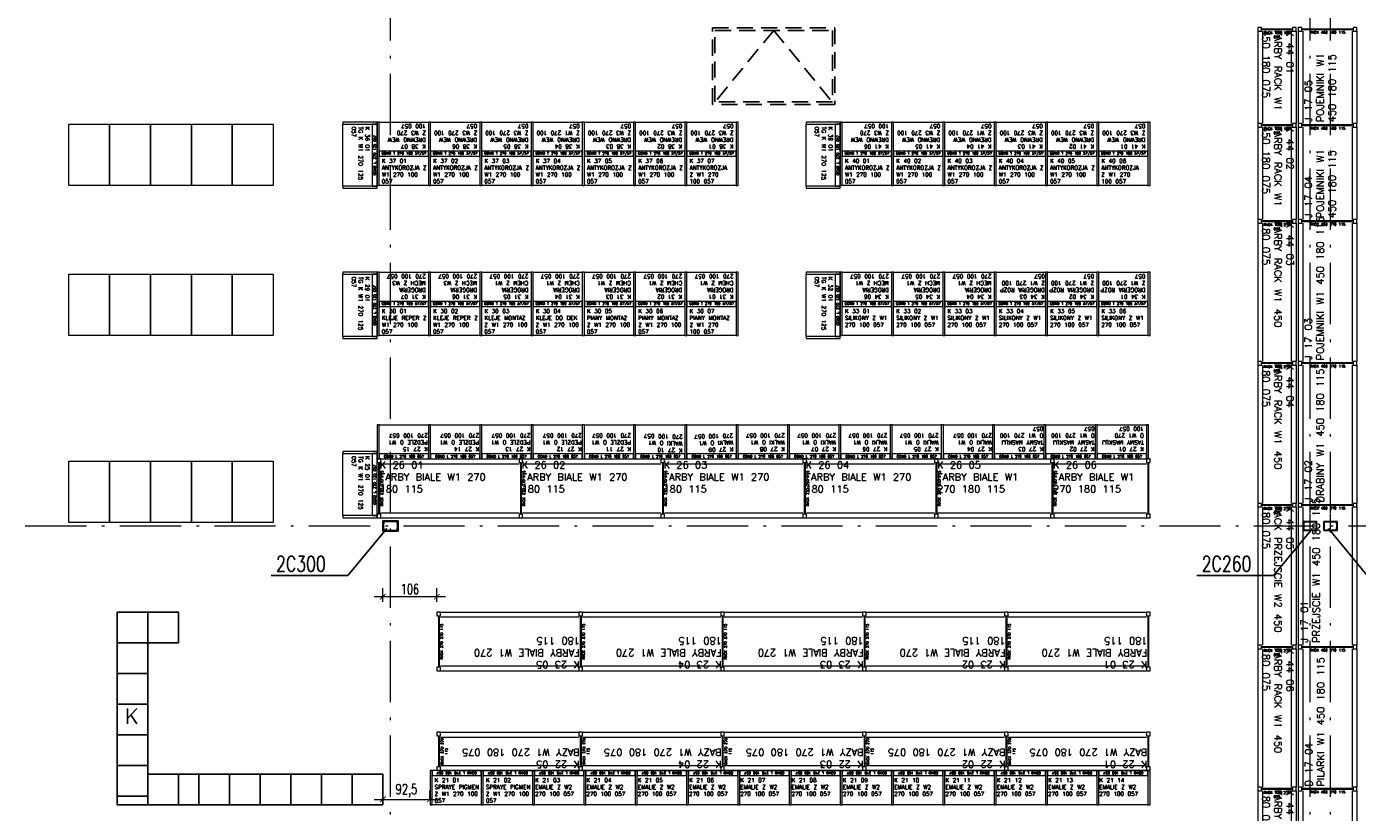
# Model space of a CAD drawing. Extents: x 153948 to 285449, y -89387 to -60195.
# Tile 32 of 108: x 251608 to 254213, y -82640 to -81102. Entities that reach past the tile are written whole.
import ezdxf

# ---------------------------------------------------------------- set-up
doc = ezdxf.new("R2010")
doc.units = 0
doc.header["$LTSCALE"] = 100
doc.header["$MEASUREMENT"] = 0
doc.header["$PDMODE"] = 1
doc.linetypes.add('ACAD_ISO10W100', pattern=[18.5, 12, -3, 0.5, -3])
doc.linetypes.add('HIDDEN2', pattern=[4.7625, 3.175, -1.5875])
doc.layers.get('0').update_dxf_attribs({"linetype": 'CONTINUOUS'})
doc.layers.get('DEFPOINTS').update_dxf_attribs({"linetype": 'CONTINUOUS'})
for name, color, linetype in [('1', 2, 'CONTINUOUS'), ('info', 8, 'CONTINUOUS'), ('K-STA', 2, 'CONTINUOUS'), ('RS Minimasa VBA', 7, 'CONTINUOUS'), ('TEXT', 11, 'CONTINUOUS'), ('ŚWIETLIK', 2, 'CONTINUOUS')]:
    doc.layers.add(name, color=color, linetype=linetype)
for name, color, linetype, lineweight in [('A-WYMIARY100', 7, 'CONTINUOUS', 15), ('OSIE', 8, 'ACAD_ISO10W100', 15), ('RAK 140', 7, 'CONTINUOUS', 13), ('RS REGAŁY', 7, 'CONTINUOUS', 13)]:
    doc.layers.add(name, color=color, linetype=linetype, lineweight=lineweight)
doc.styles.get("Standard").update_dxf_attribs({"font": 'txt.shx'})
doc.styles.add('TXT3', font='SIMPLEX.SHX', dxfattribs={"width": 0.75, "height": 40})
doc.styles.add('wym_romans', font='romans.shx', dxfattribs={"width": 0.7})
doc.dimstyles.new('100_CM_krótki', dxfattribs={"dimscale": 10, "dimtxt": 2, "dimasz": 1.1, "dimexe": 1.7, "dimexo": 2, "dimgap": 0.5, "dimtad": 1, "dimdec": 1, "dimrnd": 0.5, "dimzin": 9, "dimtxsty": 'wym_romans', "dimblk": 'ARCHTICK', "dimcen": 2, "dimdle": 1.7, "dimclrd": 256, "dimclre": 256, "dimclrt": 151, "dimadec": 1, "dimazin": 2, "dimtfac": 1, "dimtdec": 1, "dimtix": 1, "dimtmove": 1, "dimatfit": 2, "dimldrblk": 'ARCHTICK', "dimfxl": 1.8, "dimfxlon": 1, "dimtolj": 1, "dimtzin": 0, "dimlwd": -1, "dimlwe": -1, "dimarcsym": 0})

# ---------------------------------------------------------------- blocks, each defined once
blk = doc.blocks.new('SC260X2')
at = {"layer": '1'}
for points in [[(-13, 9), (-13, 0), (-12.4, 0), (-12.1, 7, -0.401015), (-11.1, 7.9), (11.1, 7.9, -0.401015), (12.1, 7), (12.4, 0), (13, 0), (13, 9)], [(-13, -9), (-13, 0), (-12.4, 0), (-12.1, -7, 0.401015), (-11.1, -7.9), (11.1, -7.9, 0.401015), (12.1, -7), (12.4, 0), (13, 0), (13, -9)]]:
    blk.add_lwpolyline(points, format="xyb", close=True, dxfattribs=at)
blk = doc.blocks.new('SC300X2')
at = {"layer": '1'}
for points in [[(-15, 10), (-15, 0), (-13.8, 0), (-13.2, 8.1, -0.391021), (-12.2, 9), (12.2, 9, -0.391021), (13.2, 8.1), (13.8, 0), (15, 0), (15, 10)], [(-15, -10), (-15, 0), (-13.8, 0), (-13.2, -8.1, 0.391021), (-12.2, -9), (12.2, -9, 0.391021), (13.2, -8.1), (13.8, 0), (15, 0), (15, -10)]]:
    blk.add_lwpolyline(points, format="xyb", close=True, dxfattribs=at)
blk = doc.blocks.new('RACK 450 180 115')
at = {"color": 1}
for p, q in [((2.75, 108), (2.75, 7)), ((4.25, 108), (4.25, 7)), ((7, 115), (187.8, 115)), ((7, 105.5), (187.8, 105.5)), ((7, 9.5), (187.8, 9.5)), ((7, 0), (187.8, 0))]:
    blk.add_line(p, q, dxfattribs=at)
for points in [[(0, 108), (7, 108), (7, 115), (0, 115)], [(0, 0), (7, 0), (7, 7), (0, 7)]]:
    blk.add_lwpolyline(points, close=True, dxfattribs=at)
at = {"color": 1, "insert": (9.25, 57.5), "char_height": 5, "width": 101, "attachment_point": 5, "rotation": 90}
blk.add_mtext('RACK 450 180 115', dxfattribs=at)
blk = doc.blocks.new('RACK 450 270 115')
at = {"color": 1}
for p, q in [((2.75, 108), (2.75, 7)), ((4.25, 108), (4.25, 7)), ((7, 115), (277.8, 115)), ((7, 105.5), (277.8, 105.5)), ((7, 9.5), (277.8, 9.5)), ((7, 0), (277.8, 0))]:
    blk.add_line(p, q, dxfattribs=at)
for points in [[(0, 108), (7, 108), (7, 115), (0, 115)], [(0, 0), (7, 0), (7, 7), (0, 7)]]:
    blk.add_lwpolyline(points, close=True, dxfattribs=at)
at = {"color": 1, "insert": (9.25, 57.5), "char_height": 5, "width": 101, "attachment_point": 5, "rotation": 90}
blk.add_mtext('RACK 450 270 115', dxfattribs=at)
blk = doc.blocks.new('RACK 450 180 075')
at = {"color": 1}
for p, q in [((2.75, 68), (2.75, 7)), ((4.25, 68), (4.25, 7)), ((7, 75), (187.8, 75)), ((7, 65.5), (187.8, 65.5)), ((7, 9.5), (187.8, 9.5)), ((7, 0), (187.8, 0))]:
    blk.add_line(p, q, dxfattribs=at)
for points in [[(0, 68), (7, 68), (7, 75), (0, 75)], [(0, 0), (7, 0), (7, 7), (0, 7)]]:
    blk.add_lwpolyline(points, close=True, dxfattribs=at)
at = {"color": 1, "insert": (14.25, 37.5), "char_height": 5, "width": 61, "attachment_point": 5, "rotation": 90}
blk.add_mtext('RACK 450 180 075', dxfattribs=at)
blk = doc.blocks.new('RACK 450 270 075')
at = {"color": 1}
for p, q in [((2.75, 68), (2.75, 7)), ((4.25, 68), (4.25, 7)), ((7, 75), (277.8, 75)), ((7, 65.5), (277.8, 65.5)), ((7, 9.5), (277.8, 9.5)), ((7, 0), (277.8, 0))]:
    blk.add_line(p, q, dxfattribs=at)
for points in [[(0, 68), (7, 68), (7, 75), (0, 75)], [(0, 0), (7, 0), (7, 7), (0, 7)]]:
    blk.add_lwpolyline(points, close=True, dxfattribs=at)
at = {"color": 1, "insert": (14.25, 37.5), "char_height": 5, "width": 61, "attachment_point": 5, "rotation": 90}
blk.add_mtext('RACK 450 270 075', dxfattribs=at)
blk = doc.blocks.new('GOND T 270 100 57_57')
at = {"color": 5}
for points in [[(0, 0), (4, 0), (4, 124), (0, 124)], [(4, 124), (100.4, 124), (100.4, 67), (4, 67)], [(4, 57), (100.4, 57), (100.4, 67), (4, 67)], [(4, 57), (100.4, 57), (100.4, 0), (4, 0)]]:
    blk.add_lwpolyline(points, close=True, dxfattribs=at)
at = {"color": 5, "insert": (52.2, 62), "char_height": 5, "width": 96.4, "attachment_point": 5}
blk.add_mtext('GOND T 270 100 57/57', dxfattribs=at)
blk = doc.blocks.new('NOGA GOND T 270 004 57_57')
at = {"color": 5}
blk.add_lwpolyline([(0, 0), (4, 0), (4, 124), (0, 124)], close=True, dxfattribs=at)
blk = doc.blocks.new('NOGA GOND L 270 004 057')
at = {"color": 5}
blk.add_lwpolyline([(0, 0), (4, 0), (4, 67), (0, 67)], close=True, dxfattribs=at)
blk = doc.blocks.new('GOND L 270 125 057')
at = {"color": 5}
for points in [[(0, 0), (4, 0), (4, 67), (0, 67)], [(4, 67), (125.4, 67), (125.4, 10), (4, 10)], [(4, 0), (125.4, 0), (125.4, 10), (4, 10)]]:
    blk.add_lwpolyline(points, close=True, dxfattribs=at)
at = {"color": 5, "insert": (64.7, 5), "char_height": 5, "width": 121.4, "attachment_point": 5}
blk.add_mtext('GOND L 270 125 057', dxfattribs=at)
blk = doc.blocks.new('RACK 270 270 115')
at = {"color": 5}
for p, q in [((2.75, 108), (2.75, 7)), ((4.25, 108), (4.25, 7)), ((7, 115), (277.8, 115)), ((7, 105.5), (277.8, 105.5)), ((7, 9.5), (277.8, 9.5)), ((7, 0), (277.8, 0))]:
    blk.add_line(p, q, dxfattribs=at)
for points in [[(0, 108), (7, 108), (7, 115), (0, 115)], [(0, 0), (7, 0), (7, 7), (0, 7)]]:
    blk.add_lwpolyline(points, close=True, dxfattribs=at)
at = {"color": 5, "insert": (9.25, 57.5), "char_height": 5, "width": 101, "attachment_point": 5, "rotation": 90}
blk.add_mtext('RACK 270 270 115', dxfattribs=at)
blk = doc.blocks.new('NOGA RACK 270 007 115')
at = {"color": 5}
for p, q in [((2.75, 108), (2.75, 7)), ((4.25, 108), (4.25, 7))]:
    blk.add_line(p, q, dxfattribs=at)
for points in [[(0, 108), (7, 108), (7, 115), (0, 115)], [(0, 0), (7, 0), (7, 7), (0, 7)]]:
    blk.add_lwpolyline(points, close=True, dxfattribs=at)
blk = doc.blocks.new('NOGA RACK 270 007 075')
at = {"color": 5}
for p, q in [((2.8, 68), (2.8, 7)), ((4.2, 68), (4.2, 7))]:
    blk.add_line(p, q, dxfattribs=at)
for points in [[(0, 68), (7, 68), (7, 75), (0, 75)], [(0, 0), (7, 0), (7, 7), (0, 7)]]:
    blk.add_lwpolyline(points, close=True, dxfattribs=at)
blk = doc.blocks.new('RACK 270 270 075')
at = {"color": 5}
for p, q in [((2.75, 68), (2.75, 7)), ((4.25, 68), (4.25, 7)), ((7, 75), (277.8, 75)), ((7, 65.5), (277.8, 65.5)), ((7, 9.5), (277.8, 9.5)), ((7, 0), (277.8, 0))]:
    blk.add_line(p, q, dxfattribs=at)
for points in [[(0, 68), (7, 68), (7, 75), (0, 75)], [(0, 0), (7, 0), (7, 7), (0, 7)]]:
    blk.add_lwpolyline(points, close=True, dxfattribs=at)
at = {"color": 5, "insert": (14.25, 37.5), "char_height": 5, "width": 61, "attachment_point": 5, "rotation": 90}
blk.add_mtext('RACK 270 270 115', dxfattribs=at)
blk = doc.blocks.new('RACK 270 180 115')
at = {"color": 5}
for p, q in [((2.75, 108), (2.75, 7)), ((4.25, 108), (4.25, 7)), ((7, 115), (187.8, 115)), ((7, 105.5), (187.8, 105.5)), ((7, 9.5), (187.8, 9.5)), ((7, 0), (187.8, 0))]:
    blk.add_line(p, q, dxfattribs=at)
for points in [[(0, 108), (7, 108), (7, 115), (0, 115)], [(0, 0), (7, 0), (7, 7), (0, 7)]]:
    blk.add_lwpolyline(points, close=True, dxfattribs=at)
at = {"color": 5, "insert": (9.25, 57.5), "char_height": 5, "width": 101, "attachment_point": 5, "rotation": 90}
blk.add_mtext('RACK 270 180 115', dxfattribs=at)
blk = doc.blocks.new('_ARCHTICK')
at = {"color": 0, "linetype": 'ByBlock', "const_width": 0.15}
blk.add_lwpolyline([(-0.5, -0.5), (0.5, 0.5)], dxfattribs=at)
blk = doc.blocks.new('*D745')
at = {"layer": 'A-WYMIARY100', "transparency": 16777216}
for p, q in [((252428.2, -82218.1), (252288.2, -82218.1)), ((252305.2, -82228.1), (252305.2, -82201.1)), ((252411.2, -82228.1), (252411.2, -82201.1))]:
    blk.add_line(p, q, dxfattribs=at)
at = {"layer": 'DEFPOINTS', "color": 0, "transparency": 16777216}
for p in [(252305.2, -82218.1), (252305.2, -82248.1), (252411.2, -82248.1)]:
    blk.add_point(p, dxfattribs=at)
at = {"layer": 'A-WYMIARY100', "transparency": 16777216, "xscale": 11, "yscale": 11, "zscale": 11, "rotation": 180}
blk.add_blockref('_ARCHTICK', (252305.2, -82218.1), dxfattribs=at)
at = {"layer": 'A-WYMIARY100', "transparency": 16777216, "xscale": 11, "yscale": 11, "zscale": 11}
blk.add_blockref('_ARCHTICK', (252411.2, -82218.1), dxfattribs=at)
at = {"layer": 'A-WYMIARY100', "color": 151, "transparency": 16777216, "insert": (252358.2, -82203.1), "char_height": 20, "attachment_point": 5, "style": 'wym_romans'}
blk.add_mtext('\\A1;106', dxfattribs=at)
blk = doc.blocks.new('GOND L 270 100 057')
at = {"color": 5}
for points in [[(0, 0), (4, 0), (4, 67), (0, 67)], [(4, 67), (100.4, 67), (100.4, 10), (4, 10)], [(4, 0), (100.4, 0), (100.4, 10), (4, 10)]]:
    blk.add_lwpolyline(points, close=True, dxfattribs=at)
at = {"color": 5, "insert": (52.2, 5), "char_height": 5, "width": 96.4, "attachment_point": 5}
blk.add_mtext('GOND L 270 100 057', dxfattribs=at)
blk = doc.blocks.new('*D800')
at = {"layer": 'A-WYMIARY100', "transparency": 16777216}
for p, q in [((252305.2, -82614.7), (252305.2, -82597.7)), ((252397.6, -82614.7), (252397.6, -82597.7)), ((252288.2, -82614.7), (252414.6, -82614.7))]:
    blk.add_line(p, q, dxfattribs=at)
at = {"layer": 'DEFPOINTS', "color": 0, "transparency": 16777216}
for p in [(252305.2, -82625.1), (252397.6, -82614.7), (252397.6, -82625.1)]:
    blk.add_point(p, dxfattribs=at)
at = {"layer": 'A-WYMIARY100', "transparency": 16777216, "xscale": 11, "yscale": 11, "zscale": 11, "rotation": 180}
blk.add_blockref('_ARCHTICK', (252305.2, -82614.7), dxfattribs=at)
at = {"layer": 'A-WYMIARY100', "transparency": 16777216, "xscale": 11, "yscale": 11, "zscale": 11}
blk.add_blockref('_ARCHTICK', (252397.6, -82614.7), dxfattribs=at)
at = {"layer": 'A-WYMIARY100', "color": 151, "transparency": 16777216, "insert": (252351.4, -82597.8), "char_height": 20, "attachment_point": 5, "style": 'wym_romans'}
blk.add_mtext('\\A1;92,5', dxfattribs=at)
blk = doc.blocks.new('RACK 270 250 115')
at = {"color": 5}
for p, q in [((2.75, 108), (2.75, 7)), ((4.25, 108), (4.25, 7)), ((7, 115), (257.8, 115)), ((7, 105.5), (257.8, 105.5)), ((7, 9.5), (257.8, 9.5)), ((7, 0), (257.8, 0))]:
    blk.add_line(p, q, dxfattribs=at)
for points in [[(0, 108), (7, 108), (7, 115), (0, 115)], [(0, 0), (7, 0), (7, 7), (0, 7)]]:
    blk.add_lwpolyline(points, close=True, dxfattribs=at)
at = {"color": 5, "insert": (9.25, 57.5), "char_height": 5, "width": 101, "attachment_point": 5, "rotation": 90}
blk.add_mtext('RACK 270 250 115', dxfattribs=at)
blk = doc.blocks.new('RACK 270 220 115')
at = {"color": 5}
for p, q in [((2.75, 108), (2.75, 7)), ((4.25, 108), (4.25, 7)), ((7, 115), (227, 115)), ((7, 105.5), (227, 105.5)), ((7, 9.5), (227, 9.5)), ((7, 0), (227, 0))]:
    blk.add_line(p, q, dxfattribs=at)
for points in [[(0, 108), (7, 108), (7, 115), (0, 115)], [(0, 0), (7, 0), (7, 7), (0, 7)]]:
    blk.add_lwpolyline(points, close=True, dxfattribs=at)
at = {"color": 5, "insert": (9.25, 57.5), "char_height": 5, "width": 101, "attachment_point": 5, "rotation": 90}
blk.add_mtext('RACK 270 220 115', dxfattribs=at)

msp = doc.modelspace()

# ---------------------------------------------------------------- linework, layer by layer
at = {"layer": 'info', "lineweight": -3}
for points in [[(251785.21, -82308.07), (251845.21, -82308.07), (251845.21, -82248.07), (251785.21, -82248.07)], [(251845.21, -82308.07), (251905.21, -82308.07), (251905.21, -82248.07), (251845.21, -82248.07)], [(251785.21, -82368.07), (251845.21, -82368.07), (251845.21, -82308.07), (251785.21, -82308.07)], [(251785.21, -82428.07), (251845.21, -82428.07), (251845.21, -82368.07), (251785.21, -82368.07)], [(251785.21, -82488.07), (251845.21, -82488.07), (251845.21, -82428.07), (251785.21, -82428.07)], [(251785.21, -82548.07), (251845.21, -82548.07), (251845.21, -82488.07), (251785.21, -82488.07)], [(251785.21, -82608.07), (251845.21, -82608.07), (251845.21, -82548.07), (251785.21, -82548.07)], [(251845.21, -82625.07), (251905.21, -82625.07), (251905.21, -82565.07), (251845.21, -82565.07)], [(251905.21, -82625.07), (251945.21, -82625.07), (251945.21, -82565.07), (251905.21, -82565.07)], [(251945.21, -82625.07), (252005.21, -82625.07), (252005.21, -82565.07), (251945.21, -82565.07)], [(252005.21, -82625.07), (252065.21, -82625.07), (252065.21, -82565.07), (252005.21, -82565.07)], [(252065.21, -82625.07), (252125.21, -82625.07), (252125.21, -82565.07), (252065.21, -82565.07)], [(252125.21, -82625.07), (252185.21, -82625.07), (252185.21, -82565.07), (252125.21, -82565.07)], [(252185.21, -82625.07), (252245.21, -82625.07), (252245.21, -82565.07), (252185.21, -82565.07)], [(252245.21, -82625.07), (252305.21, -82625.07), (252305.21, -82565.07), (252245.21, -82565.07)], [(251785.21, -82625.07), (251845.21, -82625.07), (251845.21, -82608.07), (251785.21, -82608.07)]]:
    msp.add_lwpolyline(points, close=True, dxfattribs=at)
at = {"layer": 'OSIE', "ltscale": 0.1}
for p, q in [((252320.4, -86679.55), (252320.4, -72442.49)), ((254120.4, -86679.55), (254120.4, -73374.65)), ((254160.4, -86679.55), (254160.4, -73374.65)), ((247720.4, -82079.55), (263229.19, -82079.55))]:
    msp.add_line(p, q, dxfattribs=at)
at = {"layer": 'OSIE', "ltscale": 0.5}
for p, q in [((254120.4, -82092.33), (254120.4, -82055.71)), ((254120.4, -82092.33), (254120.4, -82055.71)), ((254160.4, -82092.33), (254160.4, -82055.71)), ((254160.4, -82092.33), (254160.4, -82055.71))]:
    msp.add_line(p, q, dxfattribs=at)
at = {"layer": 'RAK 140'}
for points in [[(251770.48, -81412.93), (251690.48, -81412.93), (251690.48, -81292.93), (251770.48, -81292.93)], [(251770.48, -81412.93), (251690.48, -81412.93), (251690.48, -81292.93), (251770.48, -81292.93)], [(251850.48, -81412.93), (251770.48, -81412.93), (251770.48, -81292.93), (251850.48, -81292.93)], [(251930.48, -81412.93), (251850.48, -81412.93), (251850.48, -81292.93), (251930.48, -81292.93)], [(252010.48, -81412.93), (251930.48, -81412.93), (251930.48, -81292.93), (252010.48, -81292.93)], [(252090.48, -81412.93), (252010.48, -81412.93), (252010.48, -81292.93), (252090.48, -81292.93)], [(251770.48, -81706.93), (251690.48, -81706.93), (251690.48, -81586.93), (251770.48, -81586.93)], [(251770.48, -81706.93), (251690.48, -81706.93), (251690.48, -81586.93), (251770.48, -81586.93)], [(251850.48, -81706.93), (251770.48, -81706.93), (251770.48, -81586.93), (251850.48, -81586.93)], [(251930.48, -81706.93), (251850.48, -81706.93), (251850.48, -81586.93), (251930.48, -81586.93)], [(252010.48, -81706.93), (251930.48, -81706.93), (251930.48, -81586.93), (252010.48, -81586.93)], [(252090.48, -81706.93), (252010.48, -81706.93), (252010.48, -81586.93), (252090.48, -81586.93)], [(251770.48, -82072.93), (251690.48, -82072.93), (251690.48, -81952.93), (251770.48, -81952.93)], [(251770.48, -82072.93), (251690.48, -82072.93), (251690.48, -81952.93), (251770.48, -81952.93)], [(251850.48, -82072.93), (251770.48, -82072.93), (251770.48, -81952.93), (251850.48, -81952.93)], [(251930.48, -82072.93), (251850.48, -82072.93), (251850.48, -81952.93), (251930.48, -81952.93)], [(252010.48, -82072.93), (251930.48, -82072.93), (251930.48, -81952.93), (252010.48, -81952.93)], [(252090.48, -82072.93), (252010.48, -82072.93), (252010.48, -81952.93), (252090.48, -81952.93)]]:
    msp.add_lwpolyline(points, close=True, dxfattribs=at)
at = {"layer": 'TEXT'}
for p, q in [((252237.03, -82176.45), (252312.9, -82084.55)), ((254049.17, -82176.45), (254125.04, -82084.55)), ((254232.53, -82176.45), (254156.65, -82084.55)), ((252086.36, -82176.45), (252237.03, -82176.45)), ((253898.5, -82176.45), (254049.17, -82176.45))]:
    msp.add_line(p, q, dxfattribs=at)
at = {"layer": 'ŚWIETLIK', "linetype": 'HIDDEN2', "ltscale": 0.1}
for q in [(252955.4, -81249.55), (253185.4, -81249.55)]:
    msp.add_line((253070.4, -81109.55), q, dxfattribs=at)
for points in [[(252950.4, -81104.55), (253190.4, -81104.55), (253190.4, -81254.55), (252950.4, -81254.55)], [(252955.4, -81109.55), (253185.4, -81109.55), (253185.4, -81249.55), (252955.4, -81249.55)]]:
    msp.add_lwpolyline(points, close=True, dxfattribs=at)

# ---------------------------------------------------------------- block references
at = {"layer": 'K-STA', "ltscale": 0.5}
for name, p in [('SC300X2', (252320.4, -82079.55)), ('SC260X2', (254120.4, -82079.55)), ('SC260X2', (254160.4, -82079.55))]:
    msp.add_blockref(name, p, dxfattribs=at)
at = {"layer": 'RS REGAŁY'}
for name, p, rotation in [('RACK 450 180 075', (254018.12, -81104.13), 270), ('RACK 450 180 115', (254097.12, -81104.13), 270), ('NOGA GOND L 270 004 057', (252294.21, -81292.93), 90), ('GOND L 270 125 057', (252294.21, -81418.33), 90), ('NOGA GOND L 270 004 057', (253200.81, -81292.93), 90), ('GOND L 270 125 057', (253200.81, -81418.33), 90), ('RACK 450 180 075', (254018.12, -81291.93), 270), ('RACK 450 180 115', (254097.12, -81291.93), 270), ('RACK 450 270 075', (254018.12, -81479.73), 270), ('RACK 450 270 115', (254097.12, -81479.73), 270), ('NOGA GOND L 270 004 057', (252294.21, -81586.93), 90), ('GOND L 270 125 057', (252294.21, -81712.33), 90), ('NOGA GOND L 270 004 057', (253200.81, -81586.93), 90), ('GOND L 270 125 057', (253200.81, -81712.33), 90), ('RACK 450 270 075', (254018.12, -81757.53), 270), ('RACK 450 270 115', (254097.12, -81757.53), 270), ('NOGA GOND L 270 004 057', (252294.21, -81937.93), 90), ('GOND L 270 125 057', (252294.21, -82063.33), 90), ('RACK 450 270 075', (254018.12, -82035.33), 270), ('RACK 450 270 115', (254097.12, -82035.33), 270), ('RACK 450 270 075', (254018.12, -82313.13), 270), ('RACK 450 270 115', (254097.12, -82313.13), 270), ('GOND L 270 100 057', (252502.01, -82558.07), 180), ('GOND L 270 100 057', (252602.41, -82558.07), 180), ('GOND L 270 100 057', (252702.81, -82558.07), 180), ('GOND L 270 100 057', (252803.21, -82558.07), 180), ('GOND L 270 100 057', (252903.61, -82558.07), 180), ('GOND L 270 100 057', (253004.01, -82558.07), 180), ('GOND L 270 100 057', (253104.41, -82558.07), 180), ('GOND L 270 100 057', (253204.81, -82558.07), 180), ('GOND L 270 100 057', (253305.21, -82558.07), 180), ('GOND L 270 100 057', (253405.61, -82558.07), 180), ('GOND L 270 100 057', (253506.01, -82558.07), 180), ('GOND L 270 100 057', (253606.41, -82558.07), 180), ('GOND L 270 100 057', (253706.81, -82558.07), 180), ('GOND L 270 100 057', (253807.21, -82558.07), 180), ('RACK 450 270 075', (254018.12, -82590.93), 270), ('RACK 450 270 115', (254097.12, -82590.93), 270)]:
    msp.add_blockref(name, p, dxfattribs=dict(at, rotation=rotation))
for name, p in [('GOND T 270 100 57_57', (252294.21, -81412.93)), ('GOND T 270 100 57_57', (252394.61, -81412.93)), ('GOND T 270 100 57_57', (252495.01, -81412.93)), ('GOND T 270 100 57_57', (252595.41, -81412.93)), ('GOND T 270 100 57_57', (252695.81, -81412.93)), ('GOND T 270 100 57_57', (252796.21, -81412.93)), ('GOND T 270 100 57_57', (252896.61, -81412.93)), ('NOGA GOND T 270 004 57_57', (252997.01, -81412.93)), ('GOND T 270 100 57_57', (253200.81, -81412.93)), ('GOND T 270 100 57_57', (253301.21, -81412.93)), ('GOND T 270 100 57_57', (253401.61, -81412.93)), ('GOND T 270 100 57_57', (253502.01, -81412.93)), ('GOND T 270 100 57_57', (253602.41, -81412.93)), ('GOND T 270 100 57_57', (253702.81, -81412.93)), ('NOGA GOND T 270 004 57_57', (253803.21, -81412.93)), ('GOND T 270 100 57_57', (252294.21, -81706.93)), ('GOND T 270 100 57_57', (252394.61, -81706.93)), ('GOND T 270 100 57_57', (252495.01, -81706.93)), ('GOND T 270 100 57_57', (252595.41, -81706.93)), ('GOND T 270 100 57_57', (252695.81, -81706.93)), ('GOND T 270 100 57_57', (252796.21, -81706.93)), ('GOND T 270 100 57_57', (252896.61, -81706.93)), ('NOGA GOND T 270 004 57_57', (252997.01, -81706.93)), ('GOND T 270 100 57_57', (253200.81, -81706.93)), ('GOND T 270 100 57_57', (253301.21, -81706.93)), ('GOND T 270 100 57_57', (253401.61, -81706.93)), ('GOND T 270 100 57_57', (253502.01, -81706.93)), ('GOND T 270 100 57_57', (253602.41, -81706.93)), ('GOND T 270 100 57_57', (253702.81, -81706.93)), ('NOGA GOND T 270 004 57_57', (253803.21, -81706.93)), ('GOND L 270 100 057', (252294.21, -81948.33)), ('GOND L 270 100 057', (252394.61, -81948.33)), ('GOND L 270 100 057', (252495.01, -81948.33)), ('GOND L 270 100 057', (252595.41, -81948.33)), ('GOND L 270 100 057', (252695.81, -81948.33)), ('GOND L 270 100 057', (252796.21, -81948.33)), ('GOND L 270 100 057', (252896.61, -81948.33)), ('GOND L 270 100 057', (252997.01, -81948.33)), ('GOND L 270 100 057', (253097.41, -81948.33)), ('GOND L 270 100 057', (253197.81, -81948.33)), ('GOND L 270 100 057', (253298.21, -81948.33)), ('GOND L 270 100 057', (253398.61, -81948.33)), ('GOND L 270 100 057', (253499.01, -81948.33)), ('GOND L 270 100 057', (253599.41, -81948.33)), ('GOND L 270 100 057', (253699.81, -81948.33)), ('NOGA GOND L 270 004 057', (253800.21, -81948.33)), ('RACK 270 270 115', (252294.21, -82063.33)), ('RACK 270 270 115', (252572.01, -82063.33)), ('RACK 270 270 115', (252849.81, -82063.33)), ('RACK 270 250 115', (253127.61, -82063.33)), ('RACK 270 220 115', (253385.41, -82063.33)), ('RACK 270 180 115', (253612.41, -82063.33)), ('NOGA RACK 270 007 115', (253800.21, -82063.33)), ('RACK 270 270 115', (252411.21, -82363.07)), ('RACK 270 270 115', (252689.01, -82363.07)), ('RACK 270 270 115', (252966.81, -82363.07)), ('RACK 270 270 115', (253244.61, -82363.07)), ('RACK 270 270 115', (253522.41, -82363.07)), ('NOGA RACK 270 007 115', (253800.21, -82363.07)), ('RACK 270 270 075', (252411.21, -82558.07)), ('RACK 270 270 075', (252689.01, -82558.07)), ('RACK 270 270 075', (252966.81, -82558.07)), ('RACK 270 270 075', (253244.61, -82558.07)), ('RACK 270 270 075', (253522.41, -82558.07)), ('NOGA RACK 270 007 075', (253800.21, -82558.07)), ('NOGA GOND L 270 004 057', (252397.61, -82625.07))]:
    msp.add_blockref(name, p, dxfattribs=at)

# ---------------------------------------------------------------- texts
at = {"layer": 'info', "lineweight": -3, "insert": (251813.82, -82451.49), "char_height": 30, "width": 60, "attachment_point": 5}
msp.add_mtext('K', dxfattribs=at)
at = {"layer": 'RS Minimasa VBA', "attachment_point": 1}
for s, insert, char_height, width, rotation in [('K 44 01^M^JFARBY RACK W1 450 180 075', (254088.12, -81109.13), 14, 182.8, 270), ('J 17 05^M^JPOJEMNIKI W1 450 180 115', (254109.98, -81289.13), 14, 183, 90), ('K 36 01^M^JTG K W1 270 125 057', (252279.21, -81297.93), 8, 116.4, 270), ('K 38 07^M^JDREWNO WEW Z W3 270 100 057', (252389.61, -81340.93), 8, 91.4, 180), ('K 38 06^M^JDREWNO WEW Z W3 270 100 057', (252490.01, -81340.93), 8, 95.4, 180), ('K 38 05^M^JDREWNO WEW Z W3 270 100 057', (252590.41, -81340.93), 8, 95.4, 180), ('K 38 04^M^JDREWNO WEW Z W1 270 100 057', (252690.81, -81340.93), 8, 95.4, 180), ('K 38 03^M^JDREWNO WEW Z W3 270 100 057', (252791.21, -81340.93), 8, 95.4, 180), ('K 38 02^M^JDREWNO WEW Z W3 270 100 057', (252891.61, -81340.93), 8, 95.4, 180), ('K 38 01^M^JDREWNO WEW Z W3 270 100 057', (252992.01, -81340.93), 8, 95.4, 180), ('K 39 01^M^JTG K W1 270 125 057', (253185.81, -81297.93), 8, 116.4, 270), ('K 41 06^M^JDREWNO WEW Z W3 270 100 057', (253296.21, -81340.93), 8, 91.4, 180), ('K 41 05^M^JDREWNO WEW Z W3 270 100 057', (253396.61, -81340.93), 8, 95.4, 180), ('K 41 04^M^JDREWNO WEW Z W1 270 100 057', (253497.01, -81340.93), 8, 95.4, 180), ('K 41 03^M^JDREWNO WEW Z W3 270 100 057', (253597.41, -81340.93), 8, 95.4, 180), ('K 41 02^M^JDREWNO WEW Z W3 270 100 057', (253697.81, -81340.93), 8, 95.4, 180), ('K 41 01^M^JDREWNO WEW Z W3 270 100 057', (253798.21, -81340.93), 8, 95.4, 180), ('K 44 02^M^JFARBY RACK W1 450 180 075', (254088.12, -81296.93), 14, 182.8, 270), ('J 17 04^M^JPOJEMNIKI W1 450 180 115', (254109.98, -81477.13), 14, 183, 90), ('K 44 03^M^JFARBY RACK W1 450 180 075', (254088.12, -81484.73), 14, 272.8, 270), ('J 17 03^M^JPOJEMNIKI W1 450 180 115', (254109.98, -81755.13), 14, 273, 90), ('K 29 01^M^JTG K W1 270 125 057', (252279.21, -81591.93), 8, 116.4, 270), ('K 32 01^M^JTG K W1 270 125 057', (253185.81, -81591.93), 8, 116.4, 270), ('K 31 07^M^JDROGERIA MECH Z W3 270 100 057', (252389.61, -81634.93), 8, 91.4, 180), ('K 31 06^M^JDROGERIA MECH Z W3 270 100 057', (252490.01, -81634.93), 8, 95.4, 180), ('K 31 05^M^JDROGERIA CHEM Z W1 270 100 057', (252590.41, -81634.93), 8, 95.4, 180), ('K 31 04^M^JDROGERIA CHEM Z W1 270 100 057', (252690.81, -81634.93), 8, 95.4, 180), ('K 31 03^M^JDROGERIA CHEM Z W1 270 100 057', (252791.21, -81634.93), 8, 95.4, 180), ('K 31 02^M^JDROGERIA CHEM Z W1 270 100 057', (252891.61, -81634.93), 8, 95.4, 180), ('K 31 01^M^JDROGERIA CHEM Z W1 270 100 057', (252992.01, -81634.93), 8, 95.4, 180), ('K 34 06^M^JDROGERIA MECH Z W1 270 100 057', (253296.21, -81634.93), 8, 91.4, 180), ('K 34 05^M^JDROGERIA MECH Z W1 270 100 057', (253396.61, -81634.93), 8, 95.4, 180), ('K 34 04^M^JDROGERIA MECH Z W1 270 100 057', (253497.01, -81634.93), 8, 95.4, 180), ('K 34 03^M^JDROGERIA ROZP Z W1 270 100 057', (253601.41, -81634.93), 8, 95.4, 180), ('K 34 02^M^JDROGERIA ROZP Z W1 270 100 057', (253697.81, -81634.93), 8, 95.4, 180), ('K 34 01^M^JDROGERIA ROZP Z W1 270 100 057', (253798.21, -81634.93), 8, 95.4, 180), ('K 44 04^M^JFARBY RACK W1 450 180 075', (254088.12, -81762.53), 14, 272.8, 270), ('J 17 02^M^JDRABINY W1 450 180 115', (254109.98, -82033.13), 14, 273, 90), ('K 27 15^M^JPEDZLE O W1 270 100 057', (252393.61, -81933.33), 8, 95.4, 180), ('K 27 14^M^JPEDZLE O W1 270 100 057', (252494.01, -81933.33), 8, 95.4, 180), ('K 27 13^M^JPEDZLE O W1 270 100 057', (252594.41, -81933.33), 8, 95.4, 180), ('K 27 12^M^JPEDZLE O W1 270 100 057', (252694.81, -81933.33), 8, 95.4, 180), ('K 27 11^M^JPEDZLE O W1 270 100 057', (252791.21, -81933.33), 8, 95.4, 180), ('K 27 10^M^JWALKI O W1 270 100 057', (252891.73, -81935.7), 8, 95.4311, 178.57361), ('K 27 09^M^JWALKI O W1 270 100 057', (252991.88, -81933.45), 8, 95.4311, 181.42639), ('K 27 08^M^JWALKI O W1 270 100 057', (253092.41, -81933.33), 8, 95.4, 180), ('K 27 07^M^JWALKI O W1 270 100 057', (253192.81, -81933.33), 8, 95.4, 180), ('K 27 06^M^JWALKI O W1 270 100 057', (253293.21, -81933.33), 8, 95.4, 180), ('K 27 05^M^JWALKI O W1 270 100 057', (253393.61, -81933.33), 8, 95.4, 180), ('K 27 04^M^JWALKI O W1 270 100 057', (253498.01, -81933.33), 8, 99.4, 180), ('K 27 03^M^JTASMY MASKUJ O W1 270 100 057', (253598.41, -81933.33), 8, 95.4, 180), ('K 27 02^M^JTASMY MASKUJ O W1 270 100 057', (253698.81, -81933.33), 8, 95.4, 180), ('K 27 01^M^JTASMY MASKUJ O W1 270 100 057', (253795.21, -81933.33), 8, 91.4, 180), ('K 25 01^M^JTG K W1 270 125 057', (252279.21, -81942.93), 8, 116.4, 270), ('K 44 05^M^JRACK PRZEJSCIE W2 450 180 075', (254088.12, -82040.33), 14, 272.8, 270), ('J 17 01^M^JPRZEJSCIE W1 450 180 115', (254102.12, -82308.13), 14, 272.8, 90), ('K 23 05^M^JFARBY BIALE W1 270 180 115', (252691.01, -82358.07), 14, 272.8, 180), ('K 23 04^M^JFARBY BIALE W1 270 180 115', (252968.81, -82358.07), 14, 272.8, 180), ('K 23 03^M^JFARBY BIALE W1 270 180 115', (253246.61, -82358.07), 14, 272.8, 180), ('K 23 02^M^JFARBY BIALE W1 270 180 115', (253524.41, -82358.07), 14, 272.8, 180), ('K 23 01^M^JFARBY BIALE W1 270 180 115', (253802.21, -82358.07), 14, 272.8, 180), ('K 44 06^M^JFARBY RACK W1 450 180 075', (254088.12, -82318.13), 14, 272.8, 270), ('D 17 04^M^JPILARKI W1 450 180 115', (254110.93, -82589.13), 14, 273, 90), ('K 22 05^M^JBAZY W1 270 180 075', (252691.01, -82553.07), 14, 272.8, 180), ('K 22 04^M^JBAZY W1 270 180 075', (252968.81, -82553.07), 14, 272.8, 180), ('K 22 03^M^JBAZY W1 270 180 075', (253246.61, -82553.07), 14, 272.8, 180), ('K 22 02^M^JBAZY W1 270 180 075', (253524.41, -82553.07), 14, 272.8, 180), ('K 22 01^M^JBAZY W1 270 180 075', (253802.21, -82553.07), 14, 272.8, 180), ('K 44 07^M^JFARBY RACK W1 450 180 075', (254088.12, -82595.93), 14, 272.8, 270)]:
    msp.add_mtext(s, dxfattribs=dict(at, insert=insert, char_height=char_height, width=width, rotation=rotation))
for s, insert, char_height, width in [('K 37 01^M^JANTYKOROZJA Z W1 270 100 057', (252303.21, -81360.93), 8, 95.4), ('K 37 02^M^JANTYKOROZJA Z W1 270 100 057', (252403.61, -81360.93), 8, 95.4), ('K 37 03^M^JANTYKOROZJA Z W1 270 100 057', (252504.01, -81360.93), 8, 95.4), ('K 37 04^M^JANTYKOROZJA Z W1 270 100 057', (252604.41, -81360.93), 8, 95.4), ('K 37 05^M^JANTYKOROZJA Z W1 270 100 057', (252704.81, -81360.93), 8, 95.4), ('K 37 06^M^JANTYKOROZJA Z W1 270 100 057', (252805.21, -81360.93), 8, 95.4), ('K 37 07^M^JANTYKOROZJA Z W1 270 100 057', (252905.61, -81360.93), 8, 91.4), ('K 40 01^M^JANTYKOROZJA Z W1 270 100 057', (253209.81, -81360.93), 8, 95.4), ('K 40 02^M^JANTYKOROZJA Z W1 270 100 057', (253310.21, -81360.93), 8, 95.4), ('K 40 03^M^JANTYKOROZJA Z W1 270 100 057', (253410.61, -81360.93), 8, 95.4), ('K 40 04^M^JANTYKOROZJA Z W1 270 100 057', (253511.01, -81360.93), 8, 95.4), ('K 40 05^M^JANTYKOROZJA Z W1 270 100 057', (253611.41, -81360.93), 8, 95.4), ('K 40 06^M^JANTYKOROZJA Z W1 270 100 057', (253711.81, -81360.93), 8, 91.4), ('K 30 01^M^JKLEJE REPER Z W1 270 100 057', (252303.21, -81654.93), 8, 95.4), ('K 30 02^M^JKLEJE REPER Z W1 270 100 057', (252403.61, -81654.93), 8, 95.4), ('K 30 03^M^JKLEJE MONTAZ Z W1 270 100 057', (252504.01, -81654.93), 8, 95.4), ('K 30 04^M^JKLEJE DO DEK Z W1 270 100 057', (252604.41, -81654.93), 8, 95.4), ('K 30 05^M^JPIANY MONTAZ Z W1 270 100 057', (252704.81, -81654.93), 8, 95.4), ('K 30 06^M^JPIANY MONTAZ Z W1 270 100 057', (252805.21, -81654.93), 8, 95.4), ('K 30 07^M^JPIANY MONTAZ Z W1 270 100 057', (252905.61, -81654.93), 8, 91.4), ('K 33 01^M^JSILIKONY Z W1 270 100 057', (253209.81, -81654.93), 8, 95.4), ('K 33 02^M^JSILIKONY Z W1 270 100 057', (253310.21, -81654.93), 8, 95.4), ('K 33 03^M^JSILIKONY Z W1 270 100 057', (253410.61, -81654.93), 8, 95.4), ('K 33 04^M^JSILIKONY Z W1 270 100 057', (253511.01, -81654.93), 8, 95.4), ('K 33 05^M^JSILIKONY Z W1 270 100 057', (253611.41, -81654.93), 8, 95.4), ('K 33 06^M^JSILIKONY Z W1 270 100 057', (253711.81, -81654.93), 8, 91.4), ('K 26 01^M^JFARBY BIALE W1 270 180 115', (252299.21, -81953.33), 14, 272.8), ('K 26 02^M^JFARBY BIALE W1 270 180 115', (252577.01, -81953.33), 14, 272.8), ('K 26 03^M^JFARBY BIALE W1 270 180 115', (252854.81, -81953.33), 14, 272.8), ('K 26 04^M^JFARBY BIALE W1 270 180 115', (253132.61, -81953.33), 14, 252.8), ('K 26 05^M^JFARBY BIALE W1 270 180 115', (253390.41, -81953.33), 14, 222), ('K 26 06^M^JFARBY BIALE W1 270 180 115', (253617.41, -81953.33), 14, 182.8), ('K 21 01^M^JSPRAYE PIGMEN Z W1 270 100 057', (252406.61, -82573.07), 8, 95.4), ('K 21 02^M^JSPRAYE PIGMEN Z W1 270 100 057', (252507.01, -82573.07), 8, 95.4), ('K 21 03^M^JEMALIE Z W2 270 100 057', (252603.41, -82573.07), 8, 95.4), ('K 21 04^M^JEMALIE Z W2 270 100 057', (252703.81, -82573.07), 8, 95.4), ('K 21 05^M^JEMALIE Z W2 270 100 057', (252804.21, -82573.07), 8, 95.4), ('K 21 06^M^JEMALIE Z W2 270 100 057', (252904.61, -82573.07), 8, 95.4), ('K 21 07^M^JEMALIE Z W2 270 100 057', (253005.01, -82573.07), 8, 95.4), ('K 21 08^M^JEMALIE Z W2 270 100 057', (253105.41, -82573.07), 8, 95.4), ('K 21 09^M^JEMALIE Z W2 270 100 057', (253205.81, -82573.07), 8, 95.4), ('K 21 10^M^JEMALIE Z W2 270 100 057', (253306.21, -82573.07), 8, 95.4), ('K 21 11^M^JEMALIE Z W2 270 100 057', (253406.61, -82573.07), 8, 95.4), ('K 21 12^M^JEMALIE Z W2 270 100 057', (253507.01, -82573.07), 8, 95.4), ('K 21 13^M^JEMALIE Z W2 270 100 057', (253607.41, -82573.07), 8, 95.4), ('K 21 14^M^JEMALIE Z W2 270 100 057', (253707.81, -82573.07), 8, 95.4)]:
    msp.add_mtext(s, dxfattribs=dict(at, insert=insert, char_height=char_height, width=width))
at = {"layer": 'TEXT', "style": 'TXT3', "width": 0.75}
for s, p in [('2C300', (252096.2, -82168.45)), ('2C260', (253908.34, -82168.45))]:
    msp.add_text(s, height=30, dxfattribs=at).set_placement(p)

# ---------------------------------------------------------------- dimensions: what is measured, and where the dimension line sits
at = {"layer": 'A-WYMIARY100'}
for base, p1, p2, picture, middle in [((252305.21, -82218.11), (252411.21, -82248.07), (252305.21, -82248.07), '*D745', (252358.21, -82203.11)), ((252397.61, -82614.71), (252305.21, -82625.07), (252397.61, -82625.07), '*D800', (252351.41, -82597.8))]:
    dim = msp.add_linear_dim(base=base, p1=p1, p2=p2, dimstyle='100_CM_krótki', dxfattribs=at)
    dim.commit()
    dim.dimension.update_dxf_attribs({"geometry": picture, "text_midpoint": middle})

doc.saveas('drawing.dxf')
